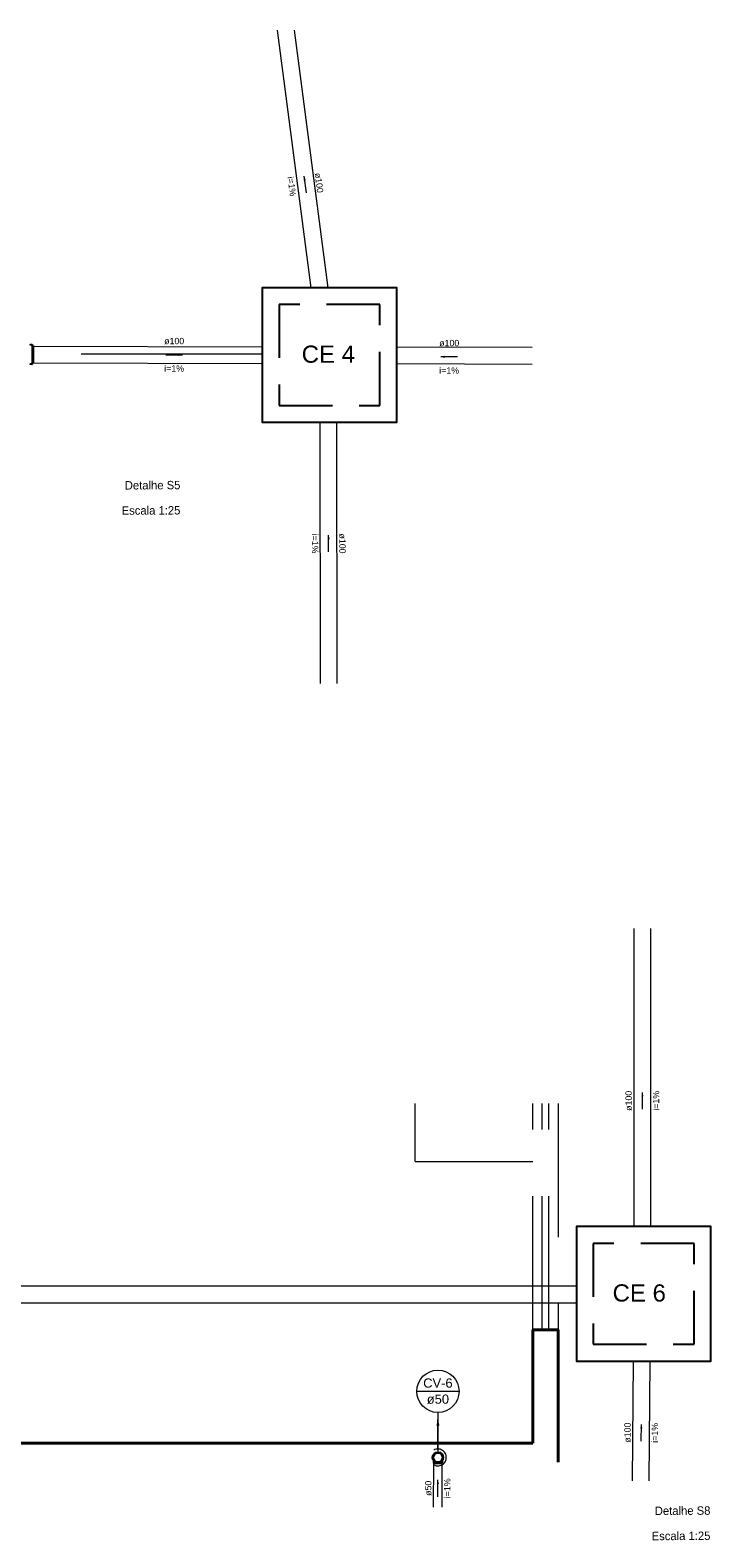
# Model space of a CAD drawing. Header units: millimetres. Extents: x 26 to 1362, y 24 to 358.
# Tile 218 of 256: x 1093 to 1109, y 300 to 336. Entities that reach past the tile are written whole.
import ezdxf

# ---------------------------------------------------------------- set-up
doc = ezdxf.new("R2010")
doc.units = ezdxf.units.MM
doc.linetypes.add('DASHED', pattern=[1.905, 1.27, -0.635])
doc.linetypes.add('HIDDEN2', pattern=[4.7625, 3.175, -1.5875])
for name, color, linetype, lineweight in [('CV-Condutos', 1, 'Continuous', 5), ('CV-Indicação coluna', 5, 'Continuous', 5), ('CV-Sentido conduto', 9, 'Continuous', 5), ('CV-Textos conduto', 7, 'Continuous', 5), ('MB_ALVENARIA', 7, 'Continuous', 40), ('MB_ESQUADRIA', 7, 'Continuous', 5), ('MB_MOBILIÁRIO', 8, 'Continuous', 13), ('MB_TEXTO_0', 7, 'Continuous', 13), ('Nível 1', 7, 'Continuous', 5), ('TQ-Condutos', 3, 'Continuous', 5), ('TQ-Sentido conduto', 9, 'Continuous', 5), ('TQ-Textos conduto', 7, 'Continuous', 5)]:
    doc.layers.add(name, color=color, linetype=linetype, lineweight=lineweight)
doc.layers.add('Simbolos', color=5, linetype='Continuous')
doc.layers.add('Simbolos_int', color=2, linetype='Continuous')
doc.styles.add('arial', font='arial.ttf')
doc.styles.add('AVANT', font='txt')

msp = doc.modelspace()

# ---------------------------------------------------------------- hatches: boundary and pattern name
at = {"layer": 'CV-Condutos', "linetype": 'Continuous'}
msp.add_hatch(color=256, dxfattribs=at).paths.add_polyline_path([(1102.6993, 302.4332), (1102.6604, 302.2883), (1102.7381, 302.2883)])
at = {"layer": 'CV-Sentido conduto', "linetype": 'Continuous'}
msp.add_hatch(color=256, dxfattribs=at).paths.add_polyline_path([(1102.6984, 300.9991), (1102.6724, 300.9025), (1102.7242, 300.9024)])
at = {"layer": 'TQ-Sentido conduto', "linetype": 'Continuous'}
for points in [[(1099.5168, 332.0275), (1099.5037, 331.9283), (1099.555, 331.935)], [(1096.6214, 327.7758), (1096.5249, 327.802), (1096.5248, 327.7503)], [(1102.7672, 327.7293), (1102.8637, 327.7031), (1102.8639, 327.7549)], [(1100.0979, 323.4862), (1100.0722, 323.3896), (1100.1239, 323.3897)], [(1107.5672, 310.2219), (1107.5413, 310.1253), (1107.5931, 310.1253)], [(1107.5414, 302.3214), (1107.5147, 302.225), (1107.5665, 302.2246)]]:
    msp.add_hatch(color=256, dxfattribs=at).paths.add_polyline_path(points)

# ---------------------------------------------------------------- linework, layer by layer
at = {"layer": 'CV-Condutos'}
for p, q in [((1102.5974, 300.3493), (1102.5991, 301.3961)), ((1102.7974, 300.3493), (1102.7991, 301.3958))]:
    msp.add_line(p, q, dxfattribs=at)
for points in [[(1102.6993, 301.7332), (1102.6993, 302.4332)], [(1102.5993, 301.36), (1102.6272, 301.3466), (1102.6569, 301.3377), (1102.6876, 301.3335), (1102.7186, 301.3341), (1102.7492, 301.3395), (1102.7785, 301.3495), (1102.8059, 301.364), (1102.8308, 301.3825), (1102.8525, 301.4046), (1102.8705, 301.4298), (1102.8844, 301.4575), (1102.8939, 301.4871), (1102.8987, 301.5177), (1102.8987, 301.5487), (1102.8939, 301.5793), (1102.8844, 301.6088), (1102.8705, 301.6365), (1102.8525, 301.6617), (1102.8308, 301.6839), (1102.8059, 301.7024), (1102.7785, 301.7168), (1102.7492, 301.7269), (1102.7186, 301.7322), (1102.6876, 301.7328), (1102.6569, 301.7287), (1102.6272, 301.7198), (1102.5993, 301.7064)]]:
    msp.add_lwpolyline(points, dxfattribs=at)
at = {"layer": 'CV-Indicação coluna'}
for p, q in [((1102.1957, 303.1083), (1103.2028, 303.1083)), ((1102.6993, 302.6047), (1102.6993, 301.6604))]:
    msp.add_line(p, q, dxfattribs=at)
msp.add_circle((1102.6993, 303.1083), 0.5035, dxfattribs=at)
at = {"layer": 'CV-Sentido conduto'}
msp.add_lwpolyline([(1102.6978, 300.5991), (1102.6984, 300.9991)], dxfattribs=at)
at = {"layer": 'MB_ALVENARIA'}
for p, q in [((1104.9596, 301.8745), (1104.9596, 304.5745)), ((1105.5596, 301.4183), (1105.5596, 304.5745))]:
    msp.add_line(p, q, dxfattribs=at)
for points in [[(1104.9596, 304.5745), (1105.5596, 304.5745)], [(1087.3596, 301.8745), (1104.9596, 301.8745)]]:
    msp.add_lwpolyline(points, dxfattribs=at)
at = {"layer": 'MB_ESQUADRIA', "linetype": 'HIDDEN2'}
for p, q in [((1104.9596, 304.5745), (1104.9596, 309.9553)), ((1105.1796, 304.5745), (1105.1796, 309.9553)), ((1105.3396, 304.5745), (1105.3396, 309.9553)), ((1105.5596, 309.9553), (1105.5596, 304.5745))]:
    msp.add_line(p, q, dxfattribs=at)
at = {"layer": 'MB_MOBILIÁRIO'}
for q in [(1102.1596, 309.9553), (1104.9596, 308.5745)]:
    msp.add_line((1102.1596, 308.5745), q, dxfattribs=at)
at = {"layer": 'Nível 1'}
msp.add_line((1094.2062, 327.8031), (1098.4981, 327.8031), dxfattribs=at)
at = {"layer": 'Simbolos'}
for p, q in [((1092.9951, 328.0141), (1092.9942, 328.0038)), ((1093.037, 328.0177), (1092.9992, 328.0178)), ((1093.0408, 328.0147), (1093.0439, 328.003)), ((1093.0656, 328), (1093.0478, 328)), ((1093.0656, 328), (1093.0642, 327.574)), ((1093.0356, 327.5565), (1092.9977, 327.5566)), ((1093.0394, 327.5594), (1093.0426, 327.5711)), ((1093.0642, 327.574), (1093.0464, 327.574)), ((1102.5977, 301.4565), (1102.5977, 301.3961)), ((1102.8005, 301.4562), (1102.8005, 301.3958))]:
    msp.add_line(p, q, dxfattribs=at)
at = {"layer": 'Simbolos', "linetype": 'Continuous'}
for points in [[(1098.5194, 326.1755), (1101.7194, 326.1755), (1101.7194, 329.3755), (1098.5194, 329.3755), (1098.5194, 326.1755), (1098.5194, 326.1755)], [(1105.995, 303.8271), (1109.195, 303.8271), (1109.195, 307.0271), (1105.995, 307.0271), (1105.995, 303.8271), (1105.995, 303.8271)]]:
    msp.add_lwpolyline(points, dxfattribs=at)
at = {"layer": 'Simbolos'}
for points in [[(1092.9992, 328.0178), (1092.9985, 328.0177), (1092.9979, 328.0176), (1092.9973, 328.0173), (1092.9967, 328.0169), (1092.9962, 328.0165), (1092.9958, 328.016), (1092.9955, 328.0154), (1092.9953, 328.0148), (1092.9952, 328.0141)], [(1093.0408, 328.0147), (1093.0407, 328.0152), (1093.0404, 328.0157), (1093.0401, 328.0162), (1093.0397, 328.0166), (1093.0392, 328.017), (1093.0387, 328.0173), (1093.0381, 328.0175), (1093.0376, 328.0176), (1093.037, 328.0177)], [(1093.0439, 328.003), (1093.0441, 328.0025), (1093.0444, 328.0019), (1093.0447, 328.0015), (1093.0451, 328.001), (1093.0456, 328.0007), (1093.0461, 328.0004), (1093.0466, 328.0002), (1093.0472, 328.0001), (1093.0478, 328)], [(1092.9937, 327.5602), (1092.9938, 327.5596), (1092.9941, 327.559), (1092.9944, 327.5584), (1092.9948, 327.5579), (1092.9953, 327.5574), (1092.9958, 327.5571), (1092.9964, 327.5568), (1092.9971, 327.5566), (1092.9977, 327.5566)], [(1093.0356, 327.5565), (1093.0361, 327.5565), (1093.0367, 327.5566), (1093.0372, 327.5568), (1093.0378, 327.5571), (1093.0382, 327.5575), (1093.0386, 327.5579), (1093.039, 327.5583), (1093.0392, 327.5589), (1093.0394, 327.5594)], [(1093.0464, 327.574), (1093.0459, 327.574), (1093.0453, 327.5739), (1093.0448, 327.5737), (1093.0442, 327.5734), (1093.0438, 327.573), (1093.0434, 327.5726), (1093.043, 327.5721), (1093.0428, 327.5716), (1093.0426, 327.5711)]]:
    msp.add_lwpolyline(points, dxfattribs=at)
msp.add_circle((1102.6993, 301.5332), 0.1272, dxfattribs=at)
at = {"layer": 'Simbolos_int'}
for p, q in [((1093.0447, 328), (1093.0434, 327.574)), ((1102.5977, 301.3961), (1102.8005, 301.3958))]:
    msp.add_line(p, q, dxfattribs=at)
at = {"layer": 'Simbolos_int', "linetype": 'DASHED'}
for points in [[(1098.9194, 326.5755), (1101.3194, 326.5755), (1101.3194, 328.9755), (1098.9194, 328.9755), (1098.9194, 326.5755), (1098.9194, 326.5755)], [(1106.395, 304.2271), (1108.795, 304.2271), (1108.795, 306.6271), (1106.395, 306.6271), (1106.395, 304.2271), (1106.395, 304.2271)]]:
    msp.add_lwpolyline(points, dxfattribs=at)
at = {"layer": 'Simbolos_int'}
msp.add_circle((1102.6993, 301.5332), 0.1094, dxfattribs=at)
at = {"layer": 'TQ-Condutos'}
for p, q in [((1099.6801, 329.3755), (1098.8812, 335.5055)), ((1100.0835, 329.3755), (1099.2847, 335.5047)), ((1093.0655, 327.987), (1098.5194, 327.9699)), ((1104.9407, 327.9497), (1101.7194, 327.9599)), ((1093.0643, 327.587), (1098.5194, 327.5699)), ((1104.9446, 327.5497), (1101.7194, 327.5599)), ((1099.903, 319.9551), (1099.894, 326.1755)), ((1100.303, 319.9544), (1100.294, 326.1755)), ((1107.3672, 307.0271), (1107.3672, 314.1208)), ((1107.7672, 307.0271), (1107.7672, 314.1208)), ((1066.9435, 305.6175), (1105.995, 305.6166)), ((1066.9435, 305.2175), (1105.995, 305.2166)), ((1107.3302, 300.9777), (1107.3539, 303.8271)), ((1107.7302, 300.9777), (1107.754, 303.8271))]:
    msp.add_line(p, q, dxfattribs=at)
at = {"layer": 'TQ-Sentido conduto'}
for points in [[(1099.5685, 331.6308), (1099.5168, 332.0275)], [(1096.2214, 327.7771), (1096.6214, 327.7758)], [(1103.1672, 327.728), (1102.7672, 327.7293)], [(1100.0985, 323.0862), (1100.0979, 323.4862)], [(1107.5672, 309.8219), (1107.5672, 310.2219)], [(1107.538, 301.9214), (1107.5414, 302.3214)]]:
    msp.add_lwpolyline(points, dxfattribs=at)

# ---------------------------------------------------------------- texts
at = {"layer": 'CV-Indicação coluna', "char_height": 0.22, "attachment_point": 8, "line_spacing_factor": 0.6, "style": 'arial'}
for s, insert, width in [('CV-6', (1102.6993, 303.1909), 1.366992), ('ø50', (1102.6993, 302.8057), 1.033887)]:
    msp.add_mtext(s, dxfattribs=dict(at, insert=insert, width=width))
at = {"layer": 'CV-Textos conduto', "char_height": 0.15, "attachment_point": 8, "rotation": 89.90854, "line_spacing_factor": 0.6, "style": 'arial'}
for s, insert, width in [('ø50', (1102.5476, 300.7993), 0.723721), ('i=1%', (1102.9976, 300.7986), 0.945615)]:
    msp.add_mtext(s, dxfattribs=dict(at, insert=insert, width=width))
at = {"layer": 'MB_TEXTO_0', "char_height": 0.2, "attachment_point": 9, "rotation": 0.3, "line_spacing_factor": 0.6, "style": 'AVANT'}
for s, insert, width in [('Detalhe S5', (1096.5705, 324.5754), 4.156113), ('Escala 1:25', (1096.5705, 323.9754), 4.156113), ('Detalhe S8', (1109.185, 300.1671), 4.389492), ('Escala 1:25', (1109.185, 299.5671), 4.389492)]:
    msp.add_mtext(s, dxfattribs=dict(at, insert=insert, width=width))
at = {"layer": 'Simbolos', "char_height": 0.40857, "width": 1.583643, "attachment_point": 7, "line_spacing_factor": 0.6, "style": 'arial'}
for s, insert in [('CE 4 ', (1099.4564, 327.5836)), ('CE 6', (1106.8563, 305.2387))]:
    msp.add_mtext(s, dxfattribs=dict(at, insert=insert))
at = {"layer": 'TQ-Textos conduto', "char_height": 0.15, "attachment_point": 8, "line_spacing_factor": 0.6, "style": 'arial'}
for s, insert, width, rotation in [('i=1%', (1099.1465, 331.7775), 0.945615, 277.42532), ('ø100', (1099.7911, 331.8615), 0.957305, 277.42532), ('ø100', (1096.4222, 328.027), 0.957305, 359.82238), ('ø100', (1102.968, 327.9792), 0.957305, 359.82238), ('i=1%', (1096.4202, 327.377), 0.945615, 359.82238), ('i=1%', (1102.9659, 327.3292), 0.945615, 359.82238), ('i=1%', (1099.6987, 323.2856), 0.945615, 270.08573), ('ø100', (1100.3487, 323.2866), 0.957305, 270.08573), ('ø100', (1107.3167, 310.0219), 0.957305, 90.00021), ('i=1%', (1107.9667, 310.0219), 0.945615, 90.00021), ('ø100', (1107.2892, 302.1235), 0.957305, 89.52466), ('i=1%', (1107.9392, 302.118), 0.945615, 89.52466)]:
    msp.add_mtext(s, dxfattribs=dict(at, insert=insert, width=width, rotation=rotation))

doc.saveas('drawing.dxf')
